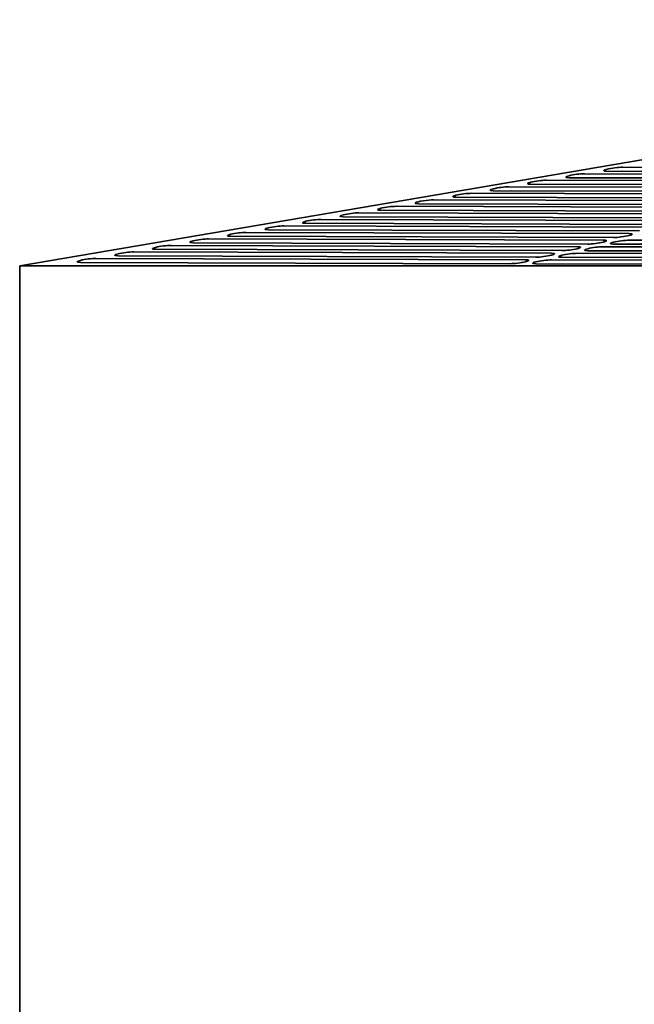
# Model space of a CAD drawing. Header units: millimetres. Extents: x 362 to 1318, y 320 to 868.
# Tile 2 of 11: x 362 to 529, y 594 to 862. Entities that reach past the tile are written whole.
import ezdxf

# ---------------------------------------------------------------- set-up
doc = ezdxf.new("R2010")
doc.units = ezdxf.units.MM
doc.header["$LTSCALE"] = 4
doc.layers.add('Krawędzie widoczne(ISO)', color=7, linetype='Continuous', lineweight=35, true_color=0x262659)

msp = doc.modelspace()

# ---------------------------------------------------------------- linework, layer by layer
at = {"layer": 'Krawędzie widoczne(ISO)'}
for p, q in [((362, 795), (754.82, 862)), ((594.06, 820.53), (521.77, 820.76)), ((526, 821.83), (598.28, 821.6)), ((505.28, 818.29), (584.19, 818.04)), ((587.01, 818.75), (511.45, 818.99)), ((515.67, 820.06), (591.24, 819.82)), ((484.9, 814.75), (570.1, 814.47)), ((572.92, 815.19), (490.86, 815.45)), ((495.09, 816.52), (577.15, 816.26)), ((579.96, 816.97), (501.05, 817.22)), ((474.69, 812.97), (563.03, 812.69)), ((565.87, 813.41), (480.67, 813.68)), ((454.26, 809.43), (548.94, 809.13)), ((551.76, 809.84), (460.24, 810.13)), ((464.47, 811.2), (555.98, 810.91)), ((558.8, 811.62), (470.48, 811.9)), ((444.05, 807.66), (541.89, 807.35)), ((544.71, 808.06), (450.03, 808.36)), ((423.62, 804.11), (527.8, 803.78)), ((530.62, 804.49), (429.6, 804.82)), ((433.83, 805.88), (534.85, 805.56)), ((537.67, 806.28), (439.82, 806.59)), ((413.4, 802.34), (520.76, 802)), ((523.57, 802.71), (419.39, 803.04)), ((527.79, 801.98), (635.14, 801.63)), ((392.98, 798.8), (506.67, 798.43)), ((509.48, 799.15), (398.96, 799.5)), ((403.19, 800.57), (513.71, 800.22)), ((516.53, 800.93), (409.18, 801.27)), ((627.04, 798.77), (516.52, 799.12)), ((520.75, 800.19), (631.26, 799.84)), ((630.91, 800.57), (523.56, 800.91)), ((382.76, 797.02), (499.62, 796.65)), ((502.44, 797.36), (388.75, 797.73)), ((506.65, 796.63), (623.51, 796.26)), ((623.16, 796.98), (509.47, 797.34)), ((513.7, 798.41), (627.39, 798.05)), ((362, 795), (362, 468)), ((642.01, 795), (362, 795)), ((495.39, 795.58), (378.54, 795.95)), ((619.28, 795.19), (502.43, 795.56))]:
    msp.add_line(p, q, dxfattribs=at)
for centre, major_axis, end_param in [((523.89, 821.3), (-2.98, -0.38), 7.048034), ((503.16, 817.76), (-2.98, -0.38), 7.048034), ((513.56, 819.53), (-2.98, -0.38), 7.048034), ((482.79, 814.21), (-2.98, -0.38), 7.048034), ((492.97, 815.98), (-2.98, -0.38), 7.048034), ((472.57, 812.44), (-2.98, -0.38), 7.060118), ((452.15, 808.89), (-2.98, -0.38), 7.048034), ((462.36, 810.67), (-2.98, -0.38), 7.048034), ((441.93, 807.12), (-2.98, -0.38), 7.048034), ((421.5, 803.58), (-2.98, -0.38), 7.048034), ((431.72, 805.35), (-2.98, -0.38), 7.048034), ((411.29, 801.81), (-2.98, -0.38), 7.048034), ((518.64, 801.46), (2.98, 0.38), 7.048034), ((525.68, 801.44), (-2.98, -0.38), 7.048034), ((525.69, 803.25), (2.98, 0.38), 7.048034), ((390.86, 798.26), (-2.98, -0.38), 7.048034), ((401.08, 800.03), (-2.98, -0.38), 7.048034), ((511.6, 799.68), (2.98, 0.38), 7.048034), ((518.63, 799.66), (-2.98, -0.38), 7.048034), ((380.65, 796.49), (-2.98, -0.38), 7.048034), ((497.51, 796.12), (2.98, 0.38), 7.048034), ((504.54, 796.09), (-2.98, -0.38), 7.048034), ((504.55, 797.9), (2.98, 0.38), 7.048034), ((511.59, 797.88), (-2.98, -0.38), 7.048034)]:
    msp.add_ellipse(centre, major_axis=major_axis, ratio=0.126035, start_param=3.906442, end_param=end_param, dxfattribs=at)

doc.saveas('drawing.dxf')
